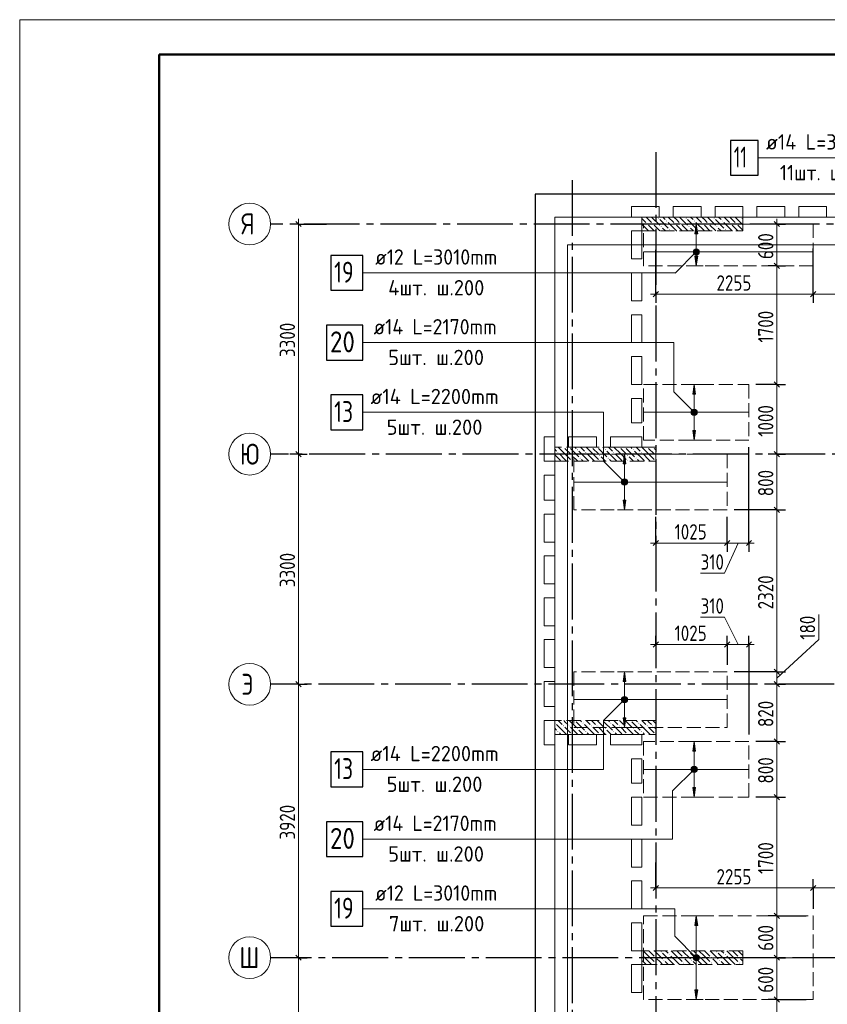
# Model space of a CAD drawing. Header units: millimetres. Extents: x 0 to 32165, y 0 to 42000.
# Tile 3 of 12: x 0 to 11585, y 27881 to 42000. Entities that reach past the tile are written whole.
import ezdxf

# ---------------------------------------------------------------- set-up
doc = ezdxf.new("R2010")
doc.units = ezdxf.units.MM
doc.linetypes.add('______2', pattern=[270, 200, -70])
doc.linetypes.add('______5', pattern=[1100, 800, -100, 100, -100])
for name, color, linetype, lineweight in [('Standard', 7, 'Continuous', 25), ('ДОП Верх по У', 7, 'Continuous', 25), ('ЖБ Пилон', 180, 'Continuous', 25), ('Оси', 40, '______5', 18), ('Позиционная метка номер позиции', 7, 'Continuous', 13), ('Примечания', 7, 'Continuous', 25)]:
    doc.layers.add(name, color=color, linetype=linetype, lineweight=lineweight)
doc.layers.add('ЖБ Перекрытие верхний уровень', color=7, linetype='Continuous', lineweight=25, true_color=0xe0e0ff)
doc.styles.add('GOST 2.304-81', font='txt')
doc.styles.add('ISOCPEUR', font='txt')

msp = doc.modelspace()

# ---------------------------------------------------------------- hatches: boundary and pattern name
at = {"layer": 'ДОП Верх по У', "linetype": 'Continuous', "lineweight": 13, "transparency": 33554687}
for points in [[(9725, 38930), (9705, 39070), (9685, 38930)], [(9667, 38670), (9742, 38670), (9737, 38689)], [(9667, 38670), (9737, 38689), (9673, 38689)], [(9673, 38689), (9737, 38689), (9724, 38702)], [(9673, 38689), (9724, 38702), (9686, 38702)], [(9686, 38702), (9724, 38702), (9705, 38708)], [(9673, 38651), (9742, 38670), (9667, 38670)], [(9673, 38651), (9737, 38651), (9742, 38670)], [(9686, 38638), (9737, 38651), (9673, 38651)], [(9686, 38638), (9724, 38638), (9737, 38651)], [(9724, 38638), (9686, 38638), (9705, 38633)], [(9694, 36630), (9674, 36770), (9654, 36630)], [(9636, 36370), (9711, 36370), (9706, 36389)], [(9636, 36370), (9706, 36389), (9642, 36389)], [(9642, 36351), (9711, 36370), (9636, 36370)], [(9642, 36389), (9706, 36389), (9693, 36402)], [(9642, 36389), (9693, 36402), (9655, 36402)], [(9642, 36351), (9706, 36351), (9711, 36370)], [(9655, 36338), (9706, 36351), (9642, 36351)], [(9655, 36402), (9693, 36402), (9674, 36408)], [(9655, 36338), (9693, 36338), (9706, 36351)], [(9693, 36338), (9655, 36338), (9674, 36333)], [(8695, 35630), (8675, 35770), (8655, 35630)], [(8637, 35370), (8712, 35370), (8707, 35389)], [(8637, 35370), (8707, 35389), (8642, 35389)], [(8642, 35351), (8712, 35370), (8637, 35370)], [(8642, 35389), (8707, 35389), (8693, 35402)], [(8642, 35389), (8693, 35402), (8656, 35402)], [(8642, 35351), (8707, 35351), (8712, 35370)], [(8656, 35338), (8707, 35351), (8642, 35351)], [(8656, 35402), (8693, 35402), (8675, 35408)], [(8656, 35338), (8693, 35338), (8707, 35351)], [(8693, 35338), (8656, 35338), (8675, 35333)], [(8695, 32510), (8675, 32650), (8655, 32510)], [(8637, 32250), (8712, 32250), (8707, 32269)], [(8637, 32250), (8707, 32269), (8642, 32269)], [(8642, 32231), (8712, 32250), (8637, 32250)], [(8642, 32269), (8707, 32269), (8693, 32282)], [(8642, 32269), (8693, 32282), (8656, 32282)], [(8642, 32231), (8707, 32231), (8712, 32250)], [(8656, 32218), (8707, 32231), (8642, 32231)], [(8656, 32282), (8693, 32282), (8675, 32288)], [(8656, 32218), (8693, 32218), (8707, 32231)], [(8693, 32218), (8656, 32218), (8675, 32212)], [(9694, 31510), (9674, 31650), (9654, 31510)], [(9636, 31250), (9711, 31250), (9706, 31269)], [(9636, 31250), (9706, 31269), (9642, 31269)], [(9642, 31231), (9711, 31250), (9636, 31250)], [(9642, 31269), (9706, 31269), (9693, 31282)], [(9642, 31269), (9693, 31282), (9655, 31282)], [(9642, 31231), (9706, 31231), (9711, 31250)], [(9655, 31218), (9706, 31231), (9642, 31231)], [(9655, 31282), (9693, 31282), (9674, 31288)], [(9655, 31218), (9693, 31218), (9706, 31231)], [(9693, 31218), (9655, 31218), (9674, 31212)], [(9725, 29010), (9705, 29150), (9685, 29010)], [(9667, 28550), (9742, 28550), (9737, 28569)], [(9667, 28550), (9737, 28569), (9673, 28569)], [(9673, 28531), (9742, 28550), (9667, 28550)], [(9673, 28569), (9737, 28569), (9724, 28582)], [(9673, 28569), (9724, 28582), (9686, 28582)], [(9673, 28531), (9737, 28531), (9742, 28550)], [(9686, 28518), (9737, 28531), (9673, 28531)], [(9686, 28582), (9724, 28582), (9705, 28587)], [(9686, 28518), (9724, 28518), (9737, 28531)], [(9724, 28518), (9686, 28518), (9705, 28512)]]:
    msp.add_hatch(color=7, dxfattribs=at).paths.add_polyline_path(points)
for points in [[(9725, 38610), (9705, 38470), (9685, 38610)], [(9694, 36110), (9674, 35970), (9654, 36110)], [(8695, 35110), (8675, 34970), (8655, 35110)], [(8695, 31990), (8675, 31850), (8655, 31990)], [(9694, 30990), (9674, 30850), (9654, 30990)], [(9725, 28090), (9705, 27950), (9685, 28090)]]:
    msp.add_hatch(color=7, dxfattribs=at).paths.add_polyline_path(points, flags=16)
at = {"layer": 'ЖБ Пилон', "linetype": 'Continuous', "lineweight": 18, "transparency": 33554687}
for points in [[(9154, 39153), (9161, 39160), (9167, 39153), (9161, 39147)], [(9274, 39113), (9281, 39120), (9287, 39113), (9281, 39107)], [(9554, 39153), (9561, 39160), (9567, 39153), (9561, 39147)], [(9674, 39113), (9681, 39120), (9687, 39113), (9681, 39107)], [(9954, 39153), (9961, 39160), (9967, 39153), (9961, 39147)], [(10074, 39113), (10081, 39120), (10087, 39113), (10081, 39107)], [(10354, 39153), (10361, 39160), (10367, 39153), (10361, 39147)], [(8924, 38997), (8927, 38993), (8924, 38990)], [(8994, 39073), (9001, 39080), (9007, 39073), (9001, 39067)], [(9074, 39073), (9081, 39080), (9087, 39073), (9081, 39067)], [(9194, 39033), (9201, 39040), (9207, 39033), (9201, 39027)], [(9314, 38993), (9321, 39000), (9327, 38993), (9321, 38987)], [(9394, 39073), (9401, 39080), (9407, 39073), (9401, 39067)], [(9474, 39073), (9481, 39080), (9487, 39073), (9481, 39067)], [(9594, 39033), (9601, 39040), (9607, 39033), (9601, 39027)], [(9714, 38993), (9721, 39000), (9727, 38993), (9721, 38987)], [(9794, 39073), (9801, 39080), (9807, 39073), (9801, 39067)], [(9874, 39073), (9881, 39080), (9887, 39073), (9881, 39067)], [(9994, 39033), (10001, 39040), (10007, 39033), (10001, 39027)], [(10114, 38993), (10121, 39000), (10127, 38993), (10121, 38987)], [(10194, 39073), (10201, 39080), (10207, 39073), (10201, 39067)], [(10274, 39073), (10281, 39080), (10287, 39073), (10281, 39067)], [(7804, 35870), (7801, 35867), (7798, 35870)], [(7884, 35870), (7881, 35867), (7878, 35870)], [(8204, 35870), (8201, 35867), (8198, 35870)], [(8284, 35870), (8281, 35867), (8278, 35870)], [(8604, 35870), (8601, 35867), (8598, 35870)], [(8684, 35870), (8681, 35867), (8678, 35870)], [(9004, 35870), (9001, 35867), (8998, 35870)], [(9084, 35870), (9081, 35867), (9078, 35870)], [(7714, 35793), (7721, 35800), (7727, 35793), (7721, 35787)], [(7914, 35753), (7921, 35760), (7927, 35753), (7921, 35747)], [(7994, 35833), (8001, 35840), (8007, 35833), (8001, 35827)], [(8114, 35793), (8121, 35800), (8127, 35793), (8121, 35787)], [(8314, 35753), (8321, 35760), (8327, 35753), (8321, 35747)], [(8394, 35833), (8401, 35840), (8407, 35833), (8401, 35827)], [(8514, 35793), (8521, 35800), (8527, 35793), (8521, 35787)], [(8714, 35753), (8721, 35760), (8727, 35753), (8721, 35747)], [(8794, 35833), (8801, 35840), (8807, 35833), (8801, 35827)], [(8914, 35793), (8921, 35800), (8927, 35793), (8921, 35787)], [(9114, 35753), (9121, 35760), (9124, 35757), (9124, 35750), (9121, 35747)], [(7914, 35673), (7921, 35680), (7927, 35673), (7924, 35670), (7918, 35670)], [(8034, 35713), (8041, 35720), (8047, 35713), (8041, 35707)], [(8314, 35673), (8321, 35680), (8327, 35673), (8324, 35670), (8318, 35670)], [(8434, 35713), (8441, 35720), (8447, 35713), (8441, 35707)], [(8714, 35673), (8721, 35680), (8727, 35673), (8724, 35670), (8718, 35670)], [(8834, 35713), (8841, 35720), (8847, 35713), (8841, 35707)], [(9114, 35673), (9121, 35680), (9124, 35677), (9124, 35670), (9118, 35670)], [(7674, 31913), (7681, 31920), (7687, 31913), (7681, 31907)], [(7964, 31950), (7961, 31947), (7958, 31950)], [(8074, 31913), (8081, 31920), (8087, 31913), (8081, 31907)], [(8364, 31950), (8361, 31947), (8358, 31950)], [(8474, 31913), (8481, 31920), (8487, 31913), (8481, 31907)], [(8764, 31950), (8761, 31947), (8758, 31950)], [(8874, 31913), (8881, 31920), (8887, 31913), (8881, 31907)], [(7714, 31793), (7721, 31800), (7727, 31793), (7721, 31787)], [(7794, 31873), (7801, 31880), (7807, 31873), (7801, 31867)], [(7874, 31873), (7881, 31880), (7887, 31873), (7881, 31867)], [(7994, 31833), (8001, 31840), (8007, 31833), (8001, 31827)], [(8114, 31793), (8121, 31800), (8127, 31793), (8121, 31787)], [(8194, 31873), (8201, 31880), (8207, 31873), (8201, 31867)], [(8274, 31873), (8281, 31880), (8287, 31873), (8281, 31867)], [(8394, 31833), (8401, 31840), (8407, 31833), (8401, 31827)], [(8514, 31793), (8521, 31800), (8527, 31793), (8521, 31787)], [(8594, 31873), (8601, 31880), (8607, 31873), (8601, 31867)], [(8674, 31873), (8681, 31880), (8687, 31873), (8681, 31867)], [(8794, 31833), (8801, 31840), (8807, 31833), (8801, 31827)], [(8914, 31793), (8921, 31800), (8927, 31793), (8921, 31787)], [(8994, 31873), (9001, 31880), (9007, 31873), (9001, 31867)], [(9074, 31873), (9081, 31880), (9087, 31873), (9081, 31867)], [(7914, 31753), (7921, 31760), (7927, 31753), (7924, 31750), (7918, 31750)], [(8314, 31753), (8321, 31760), (8327, 31753), (8324, 31750), (8318, 31750)], [(8714, 31753), (8721, 31760), (8727, 31753), (8724, 31750), (8718, 31750)], [(9114, 31753), (9121, 31760), (9124, 31757), (9124, 31750), (9118, 31750)], [(8924, 28597), (8927, 28593), (8924, 28590)], [(9114, 28553), (9121, 28560), (9127, 28553), (9121, 28547)], [(9194, 28633), (9201, 28640), (9207, 28633), (9201, 28627)], [(9314, 28593), (9321, 28600), (9327, 28593), (9321, 28587)], [(9514, 28553), (9521, 28560), (9527, 28553), (9521, 28547)], [(9594, 28633), (9601, 28640), (9607, 28633), (9601, 28627)], [(9714, 28593), (9721, 28600), (9727, 28593), (9721, 28587)], [(9914, 28553), (9921, 28560), (9927, 28553), (9921, 28547)], [(9994, 28633), (10001, 28640), (10007, 28633), (10001, 28627)], [(10114, 28593), (10121, 28600), (10127, 28593), (10121, 28587)], [(10314, 28553), (10321, 28560), (10327, 28553), (10321, 28547)], [(9114, 28473), (9121, 28480), (9127, 28473), (9121, 28467)], [(9234, 28513), (9241, 28520), (9247, 28513), (9241, 28507)], [(9514, 28473), (9521, 28480), (9527, 28473), (9521, 28467)], [(9634, 28513), (9641, 28520), (9647, 28513), (9641, 28507)], [(9914, 28473), (9921, 28480), (9927, 28473), (9921, 28467)], [(10034, 28513), (10041, 28520), (10047, 28513), (10041, 28507)], [(10314, 28473), (10321, 28480), (10327, 28473), (10321, 28467)]]:
    msp.add_hatch(color=7, dxfattribs=at).paths.add_polyline_path(points, flags=16)
at = {"layer": 'Позиционная метка номер позиции', "linetype": 'Continuous', "lineweight": 13, "transparency": 33554687}
for points in [[(9737, 38638), (9673, 38702), (9662, 38681)], [(9748, 38659), (9694, 38713), (9673, 38702)], [(9748, 38659), (9673, 38702), (9737, 38638)], [(9748, 38681), (9716, 38713), (9694, 38713)], [(9748, 38681), (9694, 38713), (9748, 38659)], [(9716, 38713), (9748, 38681), (9737, 38702)], [(9737, 38638), (9662, 38681), (9716, 38627)], [(9716, 38627), (9662, 38681), (9662, 38659)], [(9716, 38627), (9662, 38659), (9694, 38627)], [(9694, 38627), (9662, 38659), (9673, 38638)], [(9642, 36338), (9685, 36413), (9631, 36359)], [(9631, 36359), (9685, 36413), (9663, 36413)], [(9631, 36359), (9663, 36413), (9631, 36381)], [(9631, 36381), (9663, 36413), (9642, 36402)], [(9642, 36338), (9706, 36402), (9685, 36413)], [(9663, 36327), (9706, 36402), (9642, 36338)], [(9663, 36327), (9717, 36381), (9706, 36402)], [(9685, 36327), (9717, 36381), (9663, 36327)], [(9685, 36327), (9717, 36359), (9717, 36381)], [(9717, 36359), (9685, 36327), (9706, 36338)], [(8643, 35338), (8686, 35413), (8631, 35359)], [(8631, 35359), (8686, 35413), (8663, 35413)], [(8631, 35359), (8663, 35413), (8631, 35381)], [(8631, 35381), (8663, 35413), (8643, 35402)], [(8643, 35338), (8707, 35402), (8686, 35413)], [(8663, 35327), (8707, 35402), (8643, 35338)], [(8663, 35327), (8718, 35381), (8707, 35402)], [(8686, 35327), (8718, 35381), (8663, 35327)], [(8686, 35327), (8718, 35359), (8718, 35381)], [(8718, 35359), (8686, 35327), (8707, 35338)], [(8707, 32218), (8643, 32282), (8631, 32261)], [(8707, 32218), (8631, 32261), (8686, 32207)], [(8686, 32207), (8631, 32261), (8631, 32239)], [(8686, 32207), (8631, 32239), (8663, 32207)], [(8663, 32207), (8631, 32239), (8643, 32218)], [(8718, 32239), (8663, 32293), (8643, 32282)], [(8718, 32239), (8643, 32282), (8707, 32218)], [(8718, 32261), (8686, 32293), (8663, 32293)], [(8718, 32261), (8663, 32293), (8718, 32239)], [(8686, 32293), (8718, 32261), (8707, 32282)], [(9706, 31218), (9642, 31282), (9631, 31261)], [(9706, 31218), (9631, 31261), (9685, 31207)], [(9685, 31207), (9631, 31261), (9631, 31239)], [(9685, 31207), (9631, 31239), (9663, 31207)], [(9663, 31207), (9631, 31239), (9642, 31218)], [(9717, 31239), (9663, 31293), (9642, 31282)], [(9717, 31239), (9642, 31282), (9706, 31218)], [(9717, 31261), (9685, 31293), (9663, 31293)], [(9717, 31261), (9663, 31293), (9717, 31239)], [(9685, 31293), (9717, 31261), (9706, 31282)], [(9673, 28518), (9716, 28593), (9662, 28539)], [(9662, 28539), (9716, 28593), (9694, 28593)], [(9662, 28539), (9694, 28593), (9662, 28561)], [(9662, 28561), (9694, 28593), (9673, 28582)], [(9673, 28518), (9737, 28582), (9716, 28593)], [(9694, 28507), (9737, 28582), (9673, 28518)], [(9694, 28507), (9748, 28561), (9737, 28582)], [(9716, 28507), (9748, 28561), (9694, 28507)], [(9716, 28507), (9748, 28539), (9748, 28561)], [(9748, 28539), (9716, 28507), (9737, 28518)]]:
    msp.add_hatch(color=7, dxfattribs=at).paths.add_polyline_path(points)

# ---------------------------------------------------------------- linework, layer by layer
at = {"layer": 'Standard', "color": 7, "linetype": 'Continuous', "lineweight": 13, "transparency": 33554687}
for p, q in [((4000, 39070), (4000, 39145)), ((10861, 39070), (10861, 39145)), ((10861, 39070), (10861, 38470)), ((9124, 38065), (9049, 38065)), ((11381, 38065), (12989, 38065)), ((10861, 36770), (10861, 35770)), ((4000, 35770), (4000, 32470)), ((10861, 35770), (10861, 34970)), ((10861, 34970), (10861, 32650)), ((9124, 34496), (9049, 34496)), ((10305, 34496), (10111, 34064)), ((10149, 34496), (10461, 34496)), ((10461, 34496), (10536, 34496)), ((10111, 34064), (9767, 34064)), ((11461, 33110), (11461, 33470)), ((10111, 33433), (9767, 33433)), ((10305, 33042), (10111, 33433)), ((9124, 33042), (9049, 33042)), ((9124, 33042), (10149, 33042)), ((10149, 33042), (10461, 33042)), ((10461, 33042), (10536, 33042)), ((10861, 32560), (11461, 33110)), ((10861, 32650), (10861, 32470)), ((4000, 32470), (4000, 28550)), ((10861, 32470), (10861, 31650)), ((10861, 31650), (10861, 30850)), ((10861, 30850), (10861, 29150)), ((9124, 29550), (9049, 29550)), ((9124, 29550), (11381, 29550)), ((11381, 29550), (12279, 29550)), ((10861, 29150), (10861, 28550)), ((4000, 28550), (4000, 24630)), ((10861, 28550), (10861, 27950)), ((10861, 27950), (10861, 26250))]:
    msp.add_line(p, q, dxfattribs=at)
at = {"layer": 'Standard', "color": 251, "linetype": 'Continuous', "lineweight": -3, "true_color": 0x656565, "transparency": 33554687}
for p, q in [((4000, 39070), (3875, 39070)), ((4000, 39070), (4125, 39070)), ((4000, 39070), (4400, 39070)), ((10861, 39070), (10561, 39070)), ((10861, 39070), (10736, 39070)), ((10861, 39070), (10986, 39070)), ((9124, 38065), (9124, 38700)), ((10861, 38470), (10736, 38470)), ((10861, 38470), (10986, 38470)), ((10861, 38470), (10861, 38470)), ((9124, 38065), (9124, 38190)), ((11381, 38065), (11381, 38190)), ((9124, 38065), (9124, 37940)), ((11381, 38065), (11381, 37940)), ((10861, 36770), (10736, 36770)), ((10861, 36770), (10986, 36770)), ((4000, 35770), (3875, 35770)), ((4000, 35770), (4125, 35770)), ((4000, 35770), (4000, 35770)), ((10861, 35770), (10736, 35770)), ((10861, 35770), (10986, 35770)), ((10861, 34970), (10736, 34970)), ((10861, 34970), (10986, 34970)), ((9124, 34496), (9124, 34870)), ((9124, 34496), (9124, 34621)), ((10149, 34496), (10149, 34621)), ((10461, 34496), (10461, 34621)), ((9124, 34496), (9124, 34371)), ((10149, 34496), (10149, 34371)), ((10461, 34496), (10461, 34371)), ((9124, 33042), (9124, 33167)), ((9124, 33042), (9124, 32917)), ((9124, 33042), (9124, 32750)), ((10149, 33042), (10149, 33167)), ((10149, 33042), (10149, 32917)), ((10149, 33042), (10149, 32750)), ((10461, 33042), (10461, 33167)), ((10461, 33042), (10461, 32917)), ((10461, 33042), (10461, 31750)), ((10861, 32650), (10736, 32650)), ((10861, 32650), (10986, 32650)), ((4000, 32470), (3875, 32470)), ((4000, 32470), (4125, 32470)), ((4000, 32470), (4000, 32470)), ((10861, 32470), (10736, 32470)), ((10861, 32470), (10986, 32470)), ((10861, 32470), (10861, 32470)), ((10861, 31650), (10736, 31650)), ((10861, 31650), (10986, 31650)), ((10861, 30850), (10736, 30850)), ((10861, 30850), (10986, 30850)), ((9124, 29550), (9124, 29917)), ((9124, 29550), (9124, 29675)), ((11381, 29550), (11381, 29675)), ((9124, 29550), (9124, 29425)), ((11381, 29550), (11381, 29425)), ((11381, 29550), (11381, 29250)), ((10861, 29150), (10736, 29150)), ((10861, 29150), (10986, 29150)), ((10861, 29150), (11281, 29150)), ((4000, 28550), (3875, 28550)), ((4000, 28550), (4125, 28550)), ((4000, 28550), (4000, 28550)), ((10861, 28550), (10736, 28550)), ((10861, 28550), (10986, 28550)), ((10861, 28550), (10861, 28550)), ((10861, 27950), (10736, 27950)), ((10861, 27950), (10986, 27950)), ((10861, 27950), (11281, 27950))]:
    msp.add_line(p, q, dxfattribs=at)
at = {"layer": 'Standard', "color": 7, "linetype": 'Continuous', "lineweight": 25, "transparency": 33554687}
for p, q in [((3962, 39108), (4038, 39033)), ((10823, 39108), (10898, 39033)), ((10823, 38508), (10898, 38433)), ((9086, 38028), (9161, 38102)), ((11343, 38028), (11418, 38102)), ((10823, 36808), (10898, 36733)), ((3962, 35808), (4038, 35733)), ((10823, 35808), (10898, 35733)), ((10823, 35008), (10898, 34933)), ((9086, 34459), (9161, 34534)), ((10111, 34459), (10186, 34534)), ((10423, 34459), (10498, 34534)), ((9086, 33004), (9161, 33079)), ((10111, 33004), (10186, 33079)), ((10423, 33004), (10498, 33079)), ((10823, 32688), (10898, 32612)), ((3962, 32508), (4038, 32433)), ((10823, 32508), (10898, 32433)), ((10823, 31688), (10898, 31612)), ((10823, 30888), (10898, 30812)), ((9086, 29512), (9161, 29587)), ((11343, 29512), (11418, 29587)), ((10823, 29187), (10898, 29112)), ((3962, 28587), (4038, 28512)), ((10823, 28587), (10898, 28512)), ((10823, 27987), (10898, 27912))]:
    msp.add_line(p, q, dxfattribs=at)
at = {"layer": 'Standard', "color": 7, "linetype": 'Continuous', "lineweight": 13, "transparency": 33554687}
msp.add_lwpolyline([(0, 0), (29700, 0), (29700, 42000), (0, 42000), (0, 0)], close=True, dxfattribs=at)
for points in [[(29700, 42000), (0, 42000), (0, 0), (29700, 0), (29700, 42000)], [(29700, 42000), (0, 42000), (0, 0), (29700, 0), (29700, 42000)], [(7674, 17930), (22024, 17930), (22024, 39170), (7674, 39170), (7674, 17930)], [(4000, 39070), (4000, 37059), (4000, 37059), (4000, 35770)], [(10861, 38470), (10861, 38464), (10861, 38464), (10861, 38102), (10861, 38102), (10861, 36770)], [(9124, 38065), (10848, 38065), (10848, 38065), (11090, 38065), (11090, 38065), (11381, 38065)], [(9124, 34496), (9318, 34496), (9318, 34496), (10149, 34496)]]:
    msp.add_lwpolyline(points, dxfattribs=at)
at = {"layer": 'Standard', "color": 7, "linetype": 'Continuous', "lineweight": 50, "transparency": 33554687}
msp.add_lwpolyline([(2000, 41500), (29200, 41500), (29200, 500), (2000, 500), (2000, 41500)], close=True, dxfattribs=at)
at = {"layer": 'Standard', "color": 7, "linetype": 'Continuous', "lineweight": 25, "transparency": 33554687}
msp.add_lwpolyline([(7394, 17930), (24124, 17930), (24124, 39500), (7394, 39500), (7394, 17930)], dxfattribs=at)
at = {"layer": 'Standard', "color": 254, "linetype": 'Continuous', "lineweight": 18, "true_color": 0xc4c4ff, "transparency": 33554687}
msp.add_lwpolyline([(7856, 18130), (23806, 18130), (23806, 38770), (7856, 38770), (7856, 18130)], dxfattribs=at)
at = {"layer": 'Standard', "color": 251, "linetype": 'Continuous', "lineweight": -3, "true_color": 0x656565, "transparency": 33554687}
for points in [[(11381, 38065), (11381, 38082), (11381, 38082), (11381, 38082), (11381, 38082), (11381, 38082), (11381, 38082), (11381, 38082), (11381, 38082), (11381, 38082), (11381, 38082), (11381, 38082), (11381, 38082), (11381, 38082), (11381, 38082), (11381, 38364), (11381, 38364), (11381, 38720)], [(10861, 36770), (10844, 36770), (10844, 36770), (10844, 36770), (10844, 36770), (10844, 36770), (10844, 36770), (10844, 36770), (10844, 36770), (10844, 36770), (10844, 36770), (10844, 36770), (10844, 36770), (10844, 36770), (10844, 36770), (10844, 36770), (10844, 36770), (10844, 36770), (10844, 36770), (10844, 36770), (10844, 36770), (10844, 36770), (10844, 36770), (10844, 36770), (10844, 36770), (10844, 36770), (10844, 36770), (10844, 36770), (10844, 36770), (10844, 36770), (10844, 36770), (10844, 36770), (10844, 36770), (10561, 36770)], [(10461, 34496), (10461, 34918), (10461, 34918), (10461, 35870)], [(10861, 35770), (10844, 35770), (10844, 35770), (10844, 35770), (10844, 35770), (10844, 35770), (10844, 35770), (10844, 35770), (10844, 35770), (10844, 35770), (10844, 35770), (10844, 35770), (10844, 35770), (10844, 35770), (10844, 35770), (10844, 35770), (10844, 35770), (10844, 35770), (10844, 35770), (10844, 35770), (10844, 35770), (10844, 35770), (10844, 35770), (10844, 35770), (10844, 35770), (10844, 35770), (10844, 35770), (10844, 35770), (10844, 35770), (10844, 35770), (10844, 35770), (10837, 35770)], [(10861, 34970), (10844, 34970), (10844, 34970), (10844, 34970), (10844, 34970), (10844, 34970), (10844, 34970), (10844, 34970), (10844, 34970), (10844, 34970), (10844, 34970), (10844, 34970), (10844, 34970), (10844, 34970), (10844, 34970), (10844, 34970), (10844, 34970), (10844, 34970), (10844, 34970), (10844, 34970), (10844, 34970), (10844, 34970), (10844, 34970), (10844, 34970), (10844, 34970), (10844, 34970), (10844, 34970), (10844, 34970), (10844, 34970), (10249, 34970)], [(10149, 34496), (10149, 34803), (10149, 34803), (10149, 34870)], [(10861, 32650), (10844, 32650), (10844, 32650), (10844, 32650), (10844, 32650), (10844, 32650), (10844, 32650), (10844, 32650), (10844, 32650), (10844, 32650), (10844, 32650), (10844, 32650), (10844, 32650), (10844, 32650), (10844, 32650), (10844, 32650), (10844, 32650), (10844, 32650), (10844, 32650), (10844, 32650), (10844, 32650), (10844, 32650), (10844, 32650), (10844, 32650), (10844, 32650), (10844, 32650), (10844, 32650), (10249, 32650)], [(10861, 31650), (10844, 31650), (10844, 31650), (10844, 31650), (10844, 31650), (10844, 31650), (10844, 31650), (10844, 31650), (10844, 31650), (10844, 31650), (10844, 31650), (10844, 31650), (10844, 31650), (10844, 31650), (10844, 31650), (10844, 31650), (10844, 31650), (10844, 31650), (10844, 31650), (10844, 31650), (10844, 31650), (10844, 31650), (10844, 31650), (10844, 31650), (10844, 31650), (10561, 31650)], [(10861, 30850), (10844, 30850), (10844, 30850), (10844, 30850), (10844, 30850), (10844, 30850), (10844, 30850), (10844, 30850), (10844, 30850), (10844, 30850), (10844, 30850), (10844, 30850), (10844, 30850), (10844, 30850), (10844, 30850), (10844, 30850), (10844, 30850), (10844, 30850), (10844, 30850), (10844, 30850), (10844, 30850), (10844, 30850), (10844, 30850), (10561, 30850)]]:
    msp.add_lwpolyline(points, dxfattribs=at)
at = {"layer": 'ДОП Верх по У', "color": 7, "linetype": 'Continuous', "lineweight": 13, "transparency": 33554687}
for p, q in [((10686, 40020), (12794, 40020)), ((5079, 38370), (7121, 38370)), ((5057, 37370), (7121, 37370)), ((5013, 36370), (7121, 36370)), ((5013, 31250), (7121, 31250)), ((5057, 30250), (7121, 30250)), ((5079, 29250), (7121, 29250))]:
    msp.add_line(p, q, dxfattribs=at)
at = {"layer": 'ДОП Верх по У', "color": 251, "linetype": 'Continuous', "lineweight": 13, "true_color": 0x494949, "transparency": 33554687}
for p, q in [((9705, 39070), (9605, 39070)), ((9705, 39070), (9685, 38930)), ((9725, 38930), (9705, 39070)), ((9705, 39070), (9805, 39070)), ((9705, 39070), (9705, 39070)), ((9685, 38930), (9725, 38930)), ((9705, 38700), (9705, 38930)), ((9667, 38670), (9667, 38670)), ((9705, 38470), (9685, 38610)), ((9685, 38610), (9725, 38610)), ((9705, 38610), (9705, 38640)), ((9725, 38610), (9705, 38470)), ((9742, 38670), (9742, 38670)), ((9705, 38470), (9605, 38470)), ((9705, 38470), (9805, 38470)), ((9705, 38470), (9705, 38470)), ((9674, 36770), (9574, 36770)), ((9674, 36770), (9654, 36630)), ((9694, 36630), (9674, 36770)), ((9674, 36770), (9774, 36770)), ((9674, 36770), (9674, 36770)), ((9654, 36630), (9694, 36630)), ((9674, 36400), (9674, 36630)), ((9636, 36370), (9636, 36370)), ((9674, 36110), (9674, 36340)), ((9711, 36370), (9711, 36370)), ((9674, 35970), (9654, 36110)), ((9654, 36110), (9694, 36110)), ((9694, 36110), (9674, 35970)), ((9674, 35970), (9574, 35970)), ((9674, 35970), (9774, 35970)), ((9674, 35970), (9674, 35970)), ((8675, 35770), (8575, 35770)), ((8675, 35770), (8655, 35630)), ((8695, 35630), (8675, 35770)), ((8675, 35770), (8775, 35770)), ((8675, 35770), (8675, 35770)), ((8655, 35630), (8695, 35630)), ((8675, 35400), (8675, 35630)), ((8637, 35370), (8637, 35370)), ((8675, 35110), (8675, 35340)), ((8712, 35370), (8712, 35370)), ((8675, 34970), (8655, 35110)), ((8655, 35110), (8695, 35110)), ((8695, 35110), (8675, 34970)), ((8675, 34970), (8575, 34970)), ((8675, 34970), (8775, 34970)), ((8675, 34970), (8675, 34970)), ((8675, 32650), (8575, 32650)), ((8675, 32650), (8655, 32510)), ((8695, 32510), (8675, 32650)), ((8675, 32650), (8775, 32650)), ((8675, 32650), (8675, 32650)), ((8655, 32510), (8695, 32510)), ((8675, 32280), (8675, 32510)), ((8637, 32250), (8637, 32250)), ((8675, 31990), (8675, 32220)), ((8712, 32250), (8712, 32250)), ((8675, 31850), (8655, 31990)), ((8655, 31990), (8695, 31990)), ((8695, 31990), (8675, 31850)), ((8675, 31850), (8575, 31850)), ((8675, 31850), (8775, 31850)), ((8675, 31850), (8675, 31850)), ((9674, 31650), (9574, 31650)), ((9674, 31650), (9654, 31510)), ((9694, 31510), (9674, 31650)), ((9674, 31650), (9774, 31650)), ((9674, 31650), (9674, 31650)), ((9654, 31510), (9694, 31510)), ((9674, 31280), (9674, 31510)), ((9636, 31250), (9636, 31250)), ((9674, 30990), (9674, 31220)), ((9711, 31250), (9711, 31250)), ((9674, 30850), (9654, 30990)), ((9654, 30990), (9694, 30990)), ((9694, 30990), (9674, 30850)), ((9674, 30850), (9574, 30850)), ((9674, 30850), (9774, 30850)), ((9674, 30850), (9674, 30850)), ((9705, 29150), (9605, 29150)), ((9705, 29150), (9685, 29010)), ((9725, 29010), (9705, 29150)), ((9705, 29150), (9805, 29150)), ((9705, 29150), (9705, 29150)), ((9685, 29010), (9725, 29010)), ((9705, 28580), (9705, 29010)), ((9667, 28550), (9667, 28550)), ((9705, 28090), (9705, 28520)), ((9742, 28550), (9742, 28550)), ((9705, 27950), (9685, 28090)), ((9685, 28090), (9725, 28090)), ((9725, 28090), (9705, 27950)), ((9705, 27950), (9605, 27950)), ((9705, 27950), (9805, 27950)), ((9705, 27950), (9705, 27950))]:
    msp.add_line(p, q, dxfattribs=at)
at = {"layer": 'ДОП Верх по У', "color": 7, "linetype": 'Continuous', "lineweight": 18, "transparency": 33554687}
for p, q in [((11375, 38670), (8955, 38670)), ((10456, 36370), (8956, 36370)), ((10142, 35370), (7956, 35370)), ((10142, 32250), (7956, 32250)), ((10456, 31250), (8956, 31250)), ((11375, 28550), (8955, 28550))]:
    msp.add_line(p, q, dxfattribs=at)
at = {"layer": 'ДОП Верх по У', "color": 7, "linetype": 'Continuous', "lineweight": 25, "transparency": 33554687}
for points in [[(10194, 39770), (10594, 39770), (10594, 40270), (10194, 40270), (10194, 39770)], [(4461, 38120), (4921, 38120), (4921, 38620), (4461, 38620), (4461, 38120)], [(4401, 37120), (4921, 37120), (4921, 37620), (4401, 37620), (4401, 37120)], [(4461, 36120), (4921, 36120), (4921, 36620), (4461, 36620), (4461, 36120)], [(4461, 31000), (4921, 31000), (4921, 31500), (4461, 31500), (4461, 31000)], [(4401, 30000), (4921, 30000), (4921, 30500), (4401, 30500), (4401, 30000)], [(4461, 29000), (4921, 29000), (4921, 29500), (4461, 29500), (4461, 29000)]]:
    msp.add_lwpolyline(points, dxfattribs=at)
at = {"layer": 'ДОП Верх по У', "color": 251, "linetype": 'Continuous', "lineweight": 13, "true_color": 0x494949, "transparency": 33554687}
for centre in [(9705, 38670), (9674, 36370), (8675, 35370), (8675, 32250), (9674, 31250), (9705, 28550)]:
    msp.add_circle(centre, 37.5, dxfattribs=at)
at = {"layer": 'ЖБ Перекрытие верхний уровень', "color": 7, "linetype": 'Continuous', "lineweight": 18, "transparency": 33554687}
for p, q in [((22354, 39500), (7394, 39500)), ((7394, 39500), (7394, 17930)), ((8774, 39320), (9174, 39320)), ((8774, 39170), (8774, 39320)), ((9174, 39320), (9174, 39170)), ((9374, 39170), (9374, 39320)), ((9374, 39320), (9774, 39320)), ((9774, 39320), (9774, 39170)), ((9974, 39320), (10374, 39320)), ((9974, 39170), (9974, 39320)), ((10374, 39320), (10374, 39170)), ((10574, 39170), (10574, 39320)), ((10574, 39320), (10974, 39320)), ((10974, 39320), (10974, 39170)), ((11174, 39320), (11574, 39320)), ((11174, 39170), (11174, 39320)), ((11574, 39320), (11574, 39170)), ((9174, 39170), (8774, 39170)), ((9774, 39170), (9374, 39170)), ((10374, 39170), (9974, 39170)), ((10974, 39170), (10574, 39170)), ((11574, 39170), (11174, 39170)), ((8774, 38570), (8774, 38970)), ((8774, 38970), (8924, 38970)), ((8924, 38970), (8924, 38570)), ((8924, 38570), (8774, 38570)), ((8774, 37970), (8774, 38370)), ((8774, 38370), (8924, 38370)), ((8924, 38370), (8924, 37970)), ((8924, 37970), (8774, 37970)), ((8774, 37370), (8774, 37770)), ((8774, 37770), (8924, 37770)), ((8924, 37770), (8924, 37370)), ((8924, 37370), (8774, 37370)), ((8774, 37170), (8924, 37170)), ((8774, 36770), (8774, 37170)), ((8924, 37170), (8924, 36770)), ((8924, 36770), (8774, 36770)), ((8774, 36570), (8924, 36570)), ((8774, 36220), (8774, 36570)), ((8924, 36570), (8924, 36220)), ((8924, 36220), (8774, 36220)), ((7524, 35670), (7524, 36020)), ((7524, 36020), (7674, 36020)), ((7674, 36020), (7674, 35670)), ((7874, 36020), (8274, 36020)), ((7874, 35870), (7874, 36020)), ((8274, 36020), (8274, 35870)), ((8474, 35870), (8474, 36020)), ((8474, 36020), (8924, 36020)), ((8924, 36020), (8924, 35870)), ((8274, 35870), (7874, 35870)), ((8924, 35870), (8474, 35870)), ((7674, 35670), (7524, 35670)), ((7524, 35470), (7674, 35470)), ((7524, 35110), (7524, 35470)), ((7674, 35470), (7674, 35110)), ((7674, 35110), (7524, 35110)), ((7524, 34510), (7524, 34910)), ((7524, 34910), (7674, 34910)), ((7674, 34910), (7674, 34510)), ((7674, 34510), (7524, 34510)), ((7524, 33910), (7524, 34310)), ((7524, 34310), (7674, 34310)), ((7674, 34310), (7674, 33910)), ((7674, 33910), (7524, 33910)), ((7524, 33710), (7674, 33710)), ((7524, 33310), (7524, 33710)), ((7674, 33710), (7674, 33310)), ((7674, 33310), (7524, 33310)), ((7524, 32710), (7524, 33110)), ((7524, 33110), (7674, 33110)), ((7674, 33110), (7674, 32710)), ((7674, 32710), (7524, 32710)), ((7524, 32150), (7524, 32510)), ((7524, 32510), (7674, 32510)), ((7674, 32510), (7674, 32150)), ((7674, 32150), (7524, 32150)), ((7524, 31600), (7524, 31950)), ((7524, 31950), (7674, 31950)), ((7674, 31950), (7674, 31600)), ((7874, 31600), (7874, 31750)), ((7874, 31750), (8274, 31750)), ((8274, 31750), (8274, 31600)), ((8474, 31750), (8924, 31750)), ((8474, 31600), (8474, 31750)), ((8924, 31750), (8924, 31600)), ((7674, 31600), (7524, 31600)), ((8274, 31600), (7874, 31600)), ((8924, 31600), (8474, 31600)), ((8774, 31050), (8774, 31400)), ((8774, 31400), (8924, 31400)), ((8924, 31400), (8924, 31050)), ((8924, 31050), (8774, 31050)), ((8774, 30450), (8774, 30850)), ((8774, 30850), (8924, 30850)), ((8924, 30850), (8924, 30450)), ((8924, 30450), (8774, 30450)), ((8774, 30250), (8924, 30250)), ((8774, 29850), (8774, 30250)), ((8924, 30250), (8924, 29850)), ((8924, 29850), (8774, 29850)), ((8774, 29250), (8774, 29650)), ((8774, 29650), (8924, 29650)), ((8924, 29650), (8924, 29250)), ((8924, 29250), (8774, 29250)), ((8774, 28650), (8774, 29050)), ((8774, 29050), (8924, 29050)), ((8924, 29050), (8924, 28650)), ((8924, 28650), (8774, 28650)), ((8774, 28050), (8774, 28450)), ((8774, 28450), (8924, 28450)), ((8924, 28450), (8924, 28050)), ((8924, 28050), (8774, 28050))]:
    msp.add_line(p, q, dxfattribs=at)
at = {"layer": 'ЖБ Пилон', "color": 253, "linetype": '______2', "lineweight": 13, "true_color": 0xa0a0a0, "transparency": 33554687}
for p, q in [((10374, 39170), (8924, 39170)), ((8924, 39170), (8924, 38970)), ((10374, 38970), (10374, 39170)), ((8924, 38970), (10374, 38970)), ((9124, 35870), (7674, 35870)), ((7674, 35870), (7674, 35670)), ((9124, 35670), (9124, 35870)), ((7674, 35670), (9124, 35670)), ((9124, 31950), (7674, 31950)), ((7674, 31950), (7674, 31750)), ((9124, 31750), (9124, 31950)), ((7674, 31750), (9124, 31750)), ((10374, 28650), (8924, 28650)), ((8924, 28650), (8924, 28450)), ((10374, 28450), (10374, 28650)), ((8924, 28450), (10374, 28450))]:
    msp.add_line(p, q, dxfattribs=at)
at = {"layer": 'ЖБ Пилон', "color": 9, "linetype": 'Continuous', "lineweight": 18, "true_color": 0xc7c7c7, "transparency": 33554687}
for p, q in [((8924, 39150), (8981, 39093)), ((9021, 39133), (8984, 39170)), ((9061, 39093), (9021, 39133)), ((9064, 39170), (9181, 39053)), ((9181, 39133), (9301, 39013)), ((9224, 39170), (9261, 39133)), ((9304, 39170), (9381, 39093)), ((9421, 39133), (9384, 39170)), ((9461, 39093), (9421, 39133)), ((9464, 39170), (9581, 39053)), ((9581, 39133), (9701, 39013)), ((9624, 39170), (9661, 39133)), ((9704, 39170), (9781, 39093)), ((9821, 39133), (9784, 39170)), ((9861, 39093), (9821, 39133)), ((9864, 39170), (9981, 39053)), ((9981, 39133), (10101, 39013)), ((10024, 39170), (10061, 39133)), ((10104, 39170), (10181, 39093)), ((10221, 39133), (10184, 39170)), ((10261, 39093), (10221, 39133)), ((10264, 39170), (10374, 39060)), ((9021, 38973), (8924, 39070)), ((8941, 38973), (8944, 38970)), ((9021, 39053), (9101, 38973)), ((9021, 38973), (9024, 38970)), ((9101, 39053), (9184, 38970)), ((9264, 38970), (9221, 39013)), ((9421, 38973), (9301, 39093)), ((9341, 38973), (9344, 38970)), ((9421, 39053), (9501, 38973)), ((9421, 38973), (9424, 38970)), ((9501, 39053), (9584, 38970)), ((9664, 38970), (9621, 39013)), ((9821, 38973), (9701, 39093)), ((9741, 38973), (9744, 38970)), ((9821, 39053), (9901, 38973)), ((9821, 38973), (9824, 38970)), ((9901, 39053), (9984, 38970)), ((10064, 38970), (10021, 39013)), ((10221, 38973), (10101, 39093)), ((10141, 38973), (10144, 38970)), ((10221, 39053), (10301, 38973)), ((10221, 38973), (10224, 38970)), ((10301, 39053), (10374, 38980)), ((7821, 35773), (7724, 35870)), ((7964, 35870), (7981, 35853)), ((8044, 35870), (8101, 35813)), ((8221, 35773), (8124, 35870)), ((8364, 35870), (8381, 35853)), ((8444, 35870), (8501, 35813)), ((8621, 35773), (8524, 35870)), ((8764, 35870), (8781, 35853)), ((8844, 35870), (8901, 35813)), ((9021, 35773), (8924, 35870)), ((7674, 35840), (7701, 35813)), ((7741, 35693), (7674, 35760)), ((7741, 35773), (7821, 35693)), ((7821, 35853), (7901, 35773)), ((7821, 35773), (7901, 35693)), ((7901, 35853), (8021, 35733)), ((7981, 35693), (7941, 35733)), ((8141, 35693), (8021, 35813)), ((8141, 35773), (8221, 35693)), ((8221, 35853), (8301, 35773)), ((8221, 35773), (8301, 35693)), ((8301, 35853), (8421, 35733)), ((8381, 35693), (8341, 35733)), ((8541, 35693), (8421, 35813)), ((8541, 35773), (8621, 35693)), ((8621, 35853), (8701, 35773)), ((8621, 35773), (8701, 35693)), ((8701, 35853), (8821, 35733)), ((8781, 35693), (8741, 35733)), ((8941, 35693), (8821, 35813)), ((8941, 35773), (9021, 35693)), ((9021, 35853), (9101, 35773)), ((9021, 35773), (9101, 35693)), ((9101, 35853), (9124, 35830)), ((7674, 35680), (7684, 35670)), ((7741, 35693), (7764, 35670)), ((7821, 35693), (7844, 35670)), ((8004, 35670), (7981, 35693)), ((8061, 35693), (8084, 35670)), ((8141, 35693), (8164, 35670)), ((8221, 35693), (8244, 35670)), ((8404, 35670), (8381, 35693)), ((8461, 35693), (8484, 35670)), ((8541, 35693), (8564, 35670)), ((8621, 35693), (8644, 35670)), ((8804, 35670), (8781, 35693)), ((8861, 35693), (8884, 35670)), ((8941, 35693), (8964, 35670)), ((9021, 35693), (9044, 35670)), ((7724, 31950), (7781, 31893)), ((7821, 31933), (7804, 31950)), ((7861, 31893), (7821, 31933)), ((7884, 31950), (7981, 31853)), ((7981, 31933), (8101, 31813)), ((8044, 31950), (8061, 31933)), ((8124, 31950), (8181, 31893)), ((8221, 31933), (8204, 31950)), ((8261, 31893), (8221, 31933)), ((8284, 31950), (8381, 31853)), ((8381, 31933), (8501, 31813)), ((8444, 31950), (8461, 31933)), ((8524, 31950), (8581, 31893)), ((8621, 31933), (8604, 31950)), ((8661, 31893), (8621, 31933)), ((8684, 31950), (8781, 31853)), ((8781, 31933), (8901, 31813)), ((8844, 31950), (8861, 31933)), ((8924, 31950), (8981, 31893)), ((9021, 31933), (9004, 31950)), ((9061, 31893), (9021, 31933)), ((9084, 31950), (9124, 31910)), ((7674, 31840), (7701, 31813)), ((7821, 31773), (7701, 31893)), ((7741, 31773), (7764, 31750)), ((7821, 31853), (7901, 31773)), ((7821, 31773), (7844, 31750)), ((7901, 31853), (8004, 31750)), ((8084, 31750), (8021, 31813)), ((8221, 31773), (8101, 31893)), ((8141, 31773), (8164, 31750)), ((8221, 31853), (8301, 31773)), ((8221, 31773), (8244, 31750)), ((8301, 31853), (8404, 31750)), ((8484, 31750), (8421, 31813)), ((8621, 31773), (8501, 31893)), ((8541, 31773), (8564, 31750)), ((8621, 31853), (8701, 31773)), ((8621, 31773), (8644, 31750)), ((8701, 31853), (8804, 31750)), ((8884, 31750), (8821, 31813)), ((9021, 31773), (8901, 31893)), ((8941, 31773), (8964, 31750)), ((9021, 31853), (9101, 31773)), ((9021, 31773), (9044, 31750)), ((9101, 31853), (9124, 31830)), ((7684, 31750), (7674, 31760)), ((8941, 28573), (9021, 28493)), ((9021, 28573), (8944, 28650)), ((9021, 28573), (9101, 28493)), ((9024, 28650), (9101, 28573)), ((9104, 28650), (9221, 28533)), ((9181, 28493), (9141, 28533)), ((9341, 28493), (9221, 28613)), ((9264, 28650), (9301, 28613)), ((9341, 28573), (9421, 28493)), ((9421, 28573), (9344, 28650)), ((9421, 28573), (9501, 28493)), ((9424, 28650), (9501, 28573)), ((9504, 28650), (9621, 28533)), ((9581, 28493), (9541, 28533)), ((9741, 28493), (9621, 28613)), ((9664, 28650), (9701, 28613)), ((9741, 28573), (9821, 28493)), ((9821, 28573), (9744, 28650)), ((9821, 28573), (9901, 28493)), ((9824, 28650), (9901, 28573)), ((9904, 28650), (10021, 28533)), ((9981, 28493), (9941, 28533)), ((10141, 28493), (10021, 28613)), ((10064, 28650), (10101, 28613)), ((10141, 28573), (10221, 28493)), ((10221, 28573), (10144, 28650)), ((10221, 28573), (10301, 28493)), ((10224, 28650), (10301, 28573)), ((10304, 28650), (10374, 28580)), ((10374, 28500), (10341, 28533)), ((8941, 28493), (8924, 28510)), ((8941, 28493), (8984, 28450)), ((9021, 28493), (9064, 28450)), ((9141, 28453), (9144, 28450)), ((9221, 28453), (9181, 28493)), ((9261, 28493), (9304, 28450)), ((9341, 28493), (9384, 28450)), ((9421, 28493), (9464, 28450)), ((9541, 28453), (9544, 28450)), ((9621, 28453), (9581, 28493)), ((9661, 28493), (9704, 28450)), ((9741, 28493), (9784, 28450)), ((9821, 28493), (9864, 28450)), ((9941, 28453), (9944, 28450)), ((10021, 28453), (9981, 28493)), ((10061, 28493), (10104, 28450)), ((10141, 28493), (10184, 28450)), ((10221, 28493), (10264, 28450)), ((10341, 28453), (10344, 28450))]:
    msp.add_line(p, q, dxfattribs=at)
at = {"layer": 'Оси', "color": 8, "linetype": '______5', "lineweight": -3, "transparency": 33554687}
for p, q in [((9124, 40100), (9124, 15930)), ((7924, 39700), (7924, 15930)), ((23574, 39070), (3600, 39070)), ((22554, 35770), (3600, 35770)), ((24884, 32470), (3600, 32470)), ((23984, 28550), (3600, 28550))]:
    msp.add_line(p, q, dxfattribs=at)
at = {"layer": 'Оси', "color": 7, "linetype": 'Continuous', "lineweight": 13, "transparency": 33554687}
for centre in [(3300, 39070), (3300, 35770), (3300, 32470), (3300, 28550)]:
    msp.add_circle(centre, 300, dxfattribs=at)
at = {"layer": 'Позиционная метка номер позиции', "color": 7, "linetype": 'Continuous', "lineweight": 13, "transparency": 33554687}
for p, q in [((9673, 38702), (9673, 38702)), ((9737, 38702), (9737, 38702)), ((9673, 38638), (9673, 38638)), ((9737, 38638), (9737, 38638)), ((9642, 36402), (9642, 36402)), ((9642, 36338), (9642, 36338)), ((9706, 36402), (9706, 36402)), ((9706, 36338), (9706, 36338)), ((8643, 35402), (8643, 35402)), ((8643, 35338), (8643, 35338)), ((8707, 35402), (8707, 35402)), ((8707, 35338), (8707, 35338)), ((8643, 32282), (8643, 32282)), ((8643, 32218), (8643, 32218)), ((8707, 32282), (8707, 32282)), ((8707, 32218), (8707, 32218)), ((9642, 31282), (9642, 31282)), ((9642, 31218), (9642, 31218)), ((9706, 31282), (9706, 31282)), ((9706, 31218), (9706, 31218)), ((9673, 28582), (9673, 28582)), ((9737, 28582), (9737, 28582)), ((9673, 28518), (9673, 28518)), ((9737, 28518), (9737, 28518))]:
    msp.add_line(p, q, dxfattribs=at)
for points in [[(13594, 35770), (13094, 36270), (13094, 40020), (10594, 40020)], [(9705, 38670), (9400, 38365), (9400, 38370), (4921, 38370)], [(9674, 36370), (9381, 36663), (9381, 37370), (4921, 37370)], [(8675, 35370), (8375, 35670), (8375, 36370), (4921, 36370)], [(8675, 32250), (8375, 31950), (8375, 31250), (4921, 31250)], [(9674, 31250), (9366, 30942), (9366, 30250), (4921, 30250)], [(9705, 28550), (9397, 28858), (9397, 29250), (4921, 29250)]]:
    msp.add_lwpolyline(points, dxfattribs=at)
for centre in [(9705, 38670), (9674, 36370), (8675, 35370), (8675, 32250), (9674, 31250), (9705, 28550)]:
    msp.add_circle(centre, 45, dxfattribs=at)
at = {"layer": 'Примечания', "color": 7, "linetype": '______2', "lineweight": 18, "transparency": 33554687}
for p, q in [((8949, 39070), (11381, 39070)), ((8949, 38470), (8949, 39070)), ((11381, 39070), (11381, 38470)), ((11381, 38470), (8949, 38470)), ((8949, 36770), (10461, 36770)), ((8949, 35970), (8949, 36770)), ((10461, 36770), (10461, 35970)), ((10461, 35970), (8949, 35970)), ((7949, 35770), (10149, 35770)), ((7949, 34970), (7949, 35770)), ((10149, 35770), (10149, 34970)), ((10149, 34970), (7949, 34970)), ((10149, 32650), (7949, 32650)), ((7949, 32650), (7949, 31850)), ((10149, 31850), (10149, 32650)), ((7949, 31850), (10149, 31850)), ((10461, 31650), (8949, 31650)), ((8949, 31650), (8949, 30850)), ((10461, 30850), (10461, 31650)), ((8949, 30850), (10461, 30850)), ((8949, 29150), (11381, 29150)), ((8949, 27950), (8949, 29150)), ((11381, 29150), (11381, 27950)), ((11381, 27950), (8949, 27950))]:
    msp.add_line(p, q, dxfattribs=at)

# ---------------------------------------------------------------- texts
at = {"layer": 'Standard', "color": 7, "linetype": 'Continuous', "lineweight": 25, "transparency": 33554687, "char_height": 220, "attachment_point": 7, "rotation": 90, "style": 'GOST 2.304-81'}
for s, insert, width in [('600', (10811, 38567), 531.97), ('1700', (10811, 37370), 625.74), ('3300', (3950, 37162), 641.48), ('1000', (10811, 36020), 625.73), ('800', (10811, 35167), 531.97), ('3300', (3950, 33862), 641.48), ('2320', (10811, 33544), 657.05), ('180', (11411, 33110), 485.09), ('820', (10811, 31857), 531.97), ('800', (10811, 31047), 531.97), ('3920', (3950, 30244), 657.05), ('1700', (10811, 29750), 625.73), ('600', (10811, 28647), 531.97), ('600', (10811, 28047), 531.97)]:
    msp.add_mtext(s, dxfattribs=dict(at, insert=insert, width=width))
at = {"layer": 'Standard', "color": 7, "linetype": 'Continuous', "lineweight": 25, "transparency": 33554687, "char_height": 220, "attachment_point": 7, "style": 'GOST 2.304-81'}
for s, insert, width in [('2255', (9995, 38115), 641.48), ('1025', (9394, 34546), 610.16), ('310', (9767, 34114), 469.5), ('310', (9767, 33483), 469.5), ('1025', (9394, 33092), 610.16), ('2255', (9995, 29600), 641.48)]:
    msp.add_mtext(s, dxfattribs=dict(at, insert=insert, width=width))
at = {"layer": 'ДОП Верх по У', "color": 7, "linetype": 'Continuous', "lineweight": 13, "transparency": 33554687, "attachment_point": 7, "style": 'ISOCPEUR'}
for s, insert, char_height, width in [('\\W0.96;ø14 L=3600mm ', (10706, 40137), 220, 2172.62), ('\\W0.62;11', (10244, 39880), 300, 393.75), ('\\W0.93;11шт. ш.200 ', (10904, 39697), 220, 1773.35), ('\\W0.94;ø12 L=3010mm ', (5099, 38487), 220, 2104.37), ('\\W0.75;19', (4511, 38230), 300, 472.27), ('\\W0.97;4шт. ш.200 ', (5286, 38047), 220, 1734.41), ('\\W0.94;ø14 L=2170mm ', (5077, 37487), 220, 2126.49), ('\\W0.87;20', (4451, 37230), 300, 550.8), ('\\W0.97;5шт. ш.200 ', (5286, 37047), 220, 1712.32), ('\\W0.96;ø14 L=2200mm ', (5033, 36487), 220, 2172.6), ('\\W0.75;13', (4511, 36230), 300, 472.27), ('\\W0.97;5шт. ш.200 ', (5264, 36047), 220, 1712.32), ('\\W0.96;ø14 L=2200mm ', (5033, 31367), 220, 2172.6), ('\\W0.75;13', (4511, 31110), 300, 472.27), ('\\W0.97;5шт. ш.200 ', (5264, 30927), 220, 1712.32), ('\\W0.94;ø14 L=2170mm ', (5077, 30367), 220, 2126.49), ('\\W0.87;20', (4451, 30110), 300, 550.8), ('\\W0.97;5шт. ш.200 ', (5286, 29927), 220, 1712.32), ('\\W0.94;ø12 L=3010mm ', (5099, 29367), 220, 2104.37), ('\\W0.75;19', (4511, 29110), 300, 472.27), ('\\W0.97;7шт. ш.200 ', (5297, 28927), 220, 1712.33)]:
    msp.add_mtext(s, dxfattribs=dict(at, insert=insert, char_height=char_height, width=width))
at = {"layer": 'Оси', "color": 7, "linetype": 'Continuous', "lineweight": 25, "transparency": 33554687, "char_height": 300, "attachment_point": 7, "style": 'ISOCPEUR'}
for s, insert, width in [('\\W0.80;Я', (3180, 38920), 359.83), ('\\W0.83;Ю', (3158, 35620), 408.87), ('\\W0.80;Э', (3180, 32320), 359.83), ('\\W0.83;Ш', (3150, 28400), 425)]:
    msp.add_mtext(s, dxfattribs=dict(at, insert=insert, width=width))

doc.saveas('drawing.dxf')
